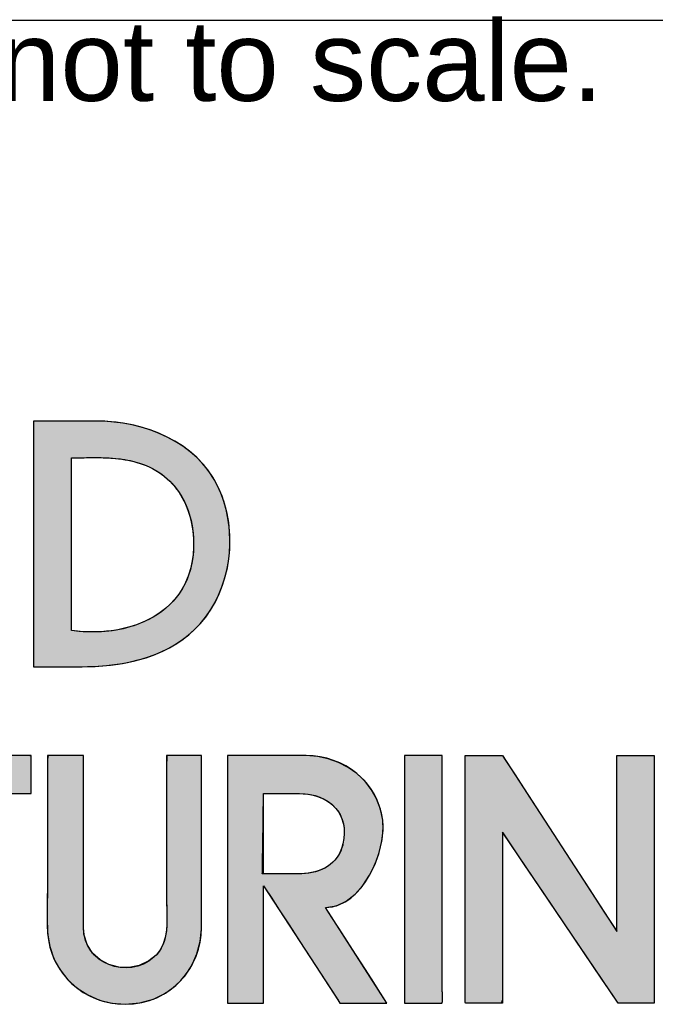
# Model space of a CAD drawing. Header units: inches. Extents: x 0 to 80, y 0 to 59.8.
# Tile 10 of 17: x 75.2 to 77.9, y 3.9 to 8. Entities that reach past the tile are written whole.
import ezdxf

# ---------------------------------------------------------------- set-up
doc = ezdxf.new("R2010")
doc.units = ezdxf.units.IN
doc.header["$MEASUREMENT"] = 0
doc.layers.add('Default', color=7, linetype='Continuous')

# ---------------------------------------------------------------- blocks, each defined once
blk = doc.blocks.new('block_2')
at = {"layer": 'Default', "linetype": 'Continuous'}
for points in [[(0.29526, 0.19042), (0.29609, 0.19042), (0.29835, 0.19042), (0.30175, 0.19042), (0.30595, 0.19042), (0.31064, 0.19042), (0.31551, 0.19042), (0.32023, 0.19042), (0.3245, 0.19042), (0.328, 0.19042), (0.33041, 0.19042), (0.33141, 0.19042), (0.33142, 0.1871), (0.33142, 0.17639), (0.33142, 0.15982), (0.33142, 0.139), (0.33142, 0.11552), (0.33142, 0.09097), (0.33142, 0.06696), (0.33142, 0.04507), (0.33142, 0.02691), (0.33142, 0.01407), (0.33142, 0.00815), (0.33188, 0.00793), (0.33369, 0.00793), (0.33659, 0.00793), (0.34029, 0.00793), (0.34451, 0.00793), (0.34895, 0.00793), (0.35332, 0.00793), (0.35735, 0.00793), (0.36073, 0.00793), (0.36317, 0.00793), (0.3644, 0.00793), (0.36449, 0.00983), (0.36449, 0.01902), (0.36449, 0.03442), (0.36449, 0.05444), (0.36449, 0.07746), (0.36449, 0.10191), (0.36449, 0.12618), (0.36449, 0.14868), (0.36449, 0.16781), (0.36449, 0.18197), (0.36449, 0.18956), (0.36476, 0.19042), (0.36647, 0.19042), (0.36949, 0.19042), (0.37349, 0.19042), (0.37813, 0.19042), (0.3831, 0.19042), (0.38808, 0.19042), (0.39272, 0.19042), (0.39672, 0.19042), (0.39973, 0.19042), (0.40145, 0.19042), (0.40172, 0.19057), (0.40172, 0.19195), (0.40172, 0.19451), (0.40172, 0.19798), (0.40172, 0.20205), (0.40172, 0.20645), (0.40172, 0.21088), (0.40172, 0.21505), (0.40172, 0.21867), (0.40172, 0.22146), (0.40172, 0.22313), (0.39941, 0.22347), (0.39247, 0.22347), (0.38554, 0.22347), (0.3786, 0.22347), (0.37167, 0.22347), (0.36474, 0.22347), (0.3578, 0.22347), (0.35087, 0.22347), (0.34394, 0.22347), (0.337, 0.22347), (0.33007, 0.22347), (0.32409, 0.22347), (0.32146, 0.22347), (0.31882, 0.22347), (0.31618, 0.22347), (0.31354, 0.22347), (0.31091, 0.22347), (0.30827, 0.22347), (0.30563, 0.22347), (0.30299, 0.22347), (0.30036, 0.22347), (0.29772, 0.22347), (0.29538, 0.22346), (0.29532, 0.22263), (0.29528, 0.22063), (0.29525, 0.21769), (0.29524, 0.21408), (0.29523, 0.21003), (0.29523, 0.20579), (0.29524, 0.20161), (0.29524, 0.19774), (0.29525, 0.19442), (0.29526, 0.19189)], [(0.48348, 0.0069), (0.49641, 0.00805), (0.50815, 0.01135), (0.51863, 0.01652), (0.52775, 0.02332), (0.53543, 0.03147), (0.54159, 0.04072), (0.54614, 0.05081), (0.549, 0.06148), (0.55008, 0.07247), (0.55009, 0.07768), (0.55009, 0.09055), (0.55009, 0.10973), (0.55009, 0.13283), (0.55009, 0.15746), (0.55009, 0.18121), (0.55009, 0.2017), (0.55009, 0.21652), (0.55009, 0.22329), (0.54939, 0.22347), (0.54693, 0.22347), (0.54313, 0.22347), (0.5385, 0.22347), (0.53351, 0.22347), (0.52866, 0.22347), (0.52442, 0.22347), (0.52129, 0.22347), (0.51975, 0.22347), (0.51967, 0.21349), (0.51967, 0.19976), (0.51967, 0.18603), (0.51967, 0.1723), (0.51967, 0.15858), (0.51967, 0.14485), (0.51967, 0.13112), (0.51967, 0.11739), (0.51967, 0.10367), (0.51971, 0.09503), (0.51986, 0.08912), (0.51998, 0.08307), (0.5199, 0.07699), (0.51944, 0.07098), (0.51845, 0.06515), (0.51676, 0.0596), (0.51419, 0.05444), (0.51059, 0.04976), (0.50432, 0.04464), (0.49589, 0.04061), (0.48697, 0.03882), (0.478, 0.03913), (0.46943, 0.04143), (0.46167, 0.04559), (0.45517, 0.05149), (0.45037, 0.059), (0.4477, 0.06799), (0.44729, 0.07457), (0.44729, 0.08377), (0.44729, 0.10038), (0.44729, 0.12199), (0.44729, 0.14623), (0.44729, 0.17067), (0.44729, 0.19294), (0.44729, 0.21064), (0.44729, 0.22137), (0.44715, 0.22347), (0.44538, 0.22347), (0.44202, 0.22347), (0.43757, 0.22347), (0.43252, 0.22347), (0.42737, 0.22347), (0.42264, 0.22347), (0.41883, 0.22347), (0.41642, 0.22347), (0.41585, 0.22011), (0.41585, 0.20779), (0.41585, 0.19546), (0.41585, 0.18314), (0.41585, 0.17082), (0.41585, 0.1585), (0.41585, 0.14618), (0.41585, 0.13386), (0.41585, 0.12154), (0.41585, 0.11062), (0.41582, 0.10604), (0.41577, 0.10144), (0.4157, 0.09683), (0.41563, 0.09222), (0.41559, 0.0876), (0.41559, 0.08299), (0.41564, 0.07838), (0.41577, 0.07379), (0.41603, 0.06855), (0.41788, 0.05716), (0.42156, 0.04656), (0.42688, 0.03691), (0.43368, 0.02834), (0.44176, 0.02101), (0.45097, 0.01505), (0.4611, 0.01062), (0.472, 0.00785)], [(0.75986, 0.22347), (0.75952, 0.22347), (0.75855, 0.22347), (0.75703, 0.22347), (0.75506, 0.22347), (0.75272, 0.22347), (0.75009, 0.22347), (0.74727, 0.22347), (0.74432, 0.22347), (0.74135, 0.22347), (0.73844, 0.22347), (0.73567, 0.22347), (0.73313, 0.22347), (0.7309, 0.22347), (0.72907, 0.22347), (0.72773, 0.22347), (0.72696, 0.22347), (0.72681, 0.22321), (0.72681, 0.21955), (0.72681, 0.21198), (0.72681, 0.20106), (0.72681, 0.18734), (0.72681, 0.17139), (0.72681, 0.15376), (0.72681, 0.13502), (0.72681, 0.11571), (0.72681, 0.09641), (0.72681, 0.07766), (0.72681, 0.06004), (0.72681, 0.04409), (0.72681, 0.03037), (0.72681, 0.01944), (0.72681, 0.01187), (0.72681, 0.00821), (0.72811, 0.00795), (0.73007, 0.00795), (0.73203, 0.00795), (0.734, 0.00795), (0.73596, 0.00795), (0.73792, 0.00795), (0.73988, 0.00795), (0.74184, 0.00795), (0.7438, 0.00795), (0.74576, 0.00795), (0.74772, 0.00795), (0.74968, 0.00795), (0.75164, 0.00795), (0.75361, 0.00795), (0.75557, 0.00795), (0.75753, 0.00795), (0.75949, 0.00795), (0.75963, 0.00806), (0.75974, 0.00834), (0.75982, 0.00879), (0.75989, 0.00937), (0.75993, 0.01007), (0.75996, 0.01085), (0.75998, 0.01171), (0.75998, 0.0126), (0.75998, 0.01352), (0.75997, 0.01443), (0.75995, 0.01531), (0.75993, 0.01614), (0.75991, 0.01689), (0.75989, 0.01755), (0.75987, 0.01808), (0.75986, 0.01846), (0.75986, 0.02007), (0.75986, 0.02442), (0.75986, 0.02876), (0.75986, 0.03311), (0.75986, 0.03745), (0.75986, 0.0418), (0.75986, 0.04614), (0.75986, 0.05049), (0.75986, 0.05483), (0.75986, 0.05918), (0.75986, 0.06352), (0.75986, 0.06787), (0.75986, 0.07222), (0.75986, 0.07656), (0.75986, 0.08091), (0.75986, 0.08525), (0.75986, 0.0896), (0.75986, 0.09634), (0.75986, 0.10429), (0.75986, 0.11223), (0.75986, 0.12018), (0.75986, 0.12812), (0.75986, 0.13607), (0.75986, 0.14401), (0.75986, 0.15196), (0.75986, 0.1599), (0.75986, 0.16785), (0.75986, 0.17579), (0.75986, 0.18374), (0.75986, 0.19168), (0.75986, 0.19963), (0.75986, 0.20758), (0.75986, 0.21552)], [(0.77977, 0.22347), (0.77977, 0.20757), (0.77977, 0.19168), (0.77977, 0.17579), (0.77977, 0.1599), (0.77977, 0.144), (0.77977, 0.12811), (0.77977, 0.11222), (0.77977, 0.09633), (0.77977, 0.08524), (0.77977, 0.07655), (0.77977, 0.06786), (0.77977, 0.05917), (0.77977, 0.05048), (0.77977, 0.04179), (0.77977, 0.03309), (0.77977, 0.0244), (0.77977, 0.01844), (0.77975, 0.01753), (0.77971, 0.01613), (0.77967, 0.01442), (0.77966, 0.01259), (0.77969, 0.01084), (0.77976, 0.00935), (0.77991, 0.00832), (0.78015, 0.00793), (0.78401, 0.00793), (0.78787, 0.00793), (0.79172, 0.00793), (0.79558, 0.00793), (0.79944, 0.00793), (0.8033, 0.00793), (0.80716, 0.00793), (0.81102, 0.00793), (0.81231, 0.01064), (0.81231, 0.02342), (0.81231, 0.04392), (0.81231, 0.06906), (0.81231, 0.09574), (0.81231, 0.12087), (0.81231, 0.14137), (0.81231, 0.15415), (0.81278, 0.15616), (0.81922, 0.14664), (0.83157, 0.12837), (0.84775, 0.10444), (0.86566, 0.07793), (0.88323, 0.05194), (0.89837, 0.02955), (0.90898, 0.01385), (0.91298, 0.00793), (0.91423, 0.00793), (0.91755, 0.00793), (0.92228, 0.00793), (0.92777, 0.00793), (0.93338, 0.00793), (0.93844, 0.00793), (0.9423, 0.00793), (0.94431, 0.00793), (0.94446, 0.01185), (0.94446, 0.03035), (0.94446, 0.06002), (0.94446, 0.0964), (0.94446, 0.13501), (0.94446, 0.17138), (0.94446, 0.20105), (0.94446, 0.21955), (0.94431, 0.22347), (0.94222, 0.22347), (0.93823, 0.22347), (0.933, 0.22347), (0.92721, 0.22347), (0.92152, 0.22347), (0.91663, 0.22347), (0.9132, 0.22347), (0.91191, 0.22347), (0.91191, 0.21738), (0.91191, 0.20124), (0.91191, 0.17823), (0.91191, 0.1515), (0.91191, 0.12425), (0.91191, 0.09964), (0.91191, 0.08086), (0.91191, 0.07107), (0.9101, 0.07314), (0.90155, 0.08628), (0.88784, 0.10736), (0.87103, 0.1332), (0.85319, 0.16063), (0.83638, 0.18647), (0.82267, 0.20755), (0.81412, 0.22069), (0.81216, 0.22347), (0.81008, 0.22347), (0.80609, 0.22347), (0.80086, 0.22347), (0.79507, 0.22347), (0.78939, 0.22347), (0.78449, 0.22347), (0.78106, 0.22347)]]:
    blk.add_hatch(color=7, dxfattribs=at).paths.add_polyline_path(points)
h = blk.add_hatch(color=7, dxfattribs=at)
edge = h.paths.add_edge_path()
edge.add_spline(control_points=[(0.65814, 0.09132), (0.69081, 0.09132), (0.7112, 0.14076), (0.70795, 0.16715), (0.70388, 0.20069), (0.67434, 0.22347), (0.64133, 0.22347)], knot_values=[0, 0, 0, 0, 0.5, 0.5, 0.5, 1, 1, 1, 1], degree=3, periodic=0)
edge.add_spline(control_points=[(0.64133, 0.22347), (0.64133, 0.22347), (0.57265, 0.22347), (0.57265, 0.22347)], knot_values=[0, 0, 0, 0, 1, 1, 1, 1], degree=3, periodic=0)
edge.add_spline(control_points=[(0.57265, 0.22347), (0.57265, 0.22347), (0.57265, 0.00793), (0.57265, 0.00793)], knot_values=[0, 0, 0, 0, 1, 1, 1, 1], degree=3, periodic=0)
edge.add_spline(control_points=[(0.57265, 0.00793), (0.57265, 0.00793), (0.60413, 0.00793), (0.60413, 0.00793)], knot_values=[0, 0, 0, 0, 1, 1, 1, 1], degree=3, periodic=0)
edge.add_spline(control_points=[(0.60413, 0.00793), (0.60413, 0.00793), (0.60413, 0.11018), (0.60413, 0.11018)], knot_values=[0, 0, 0, 0, 1, 1, 1, 1], degree=3, periodic=0)
edge.add_spline(control_points=[(0.60413, 0.11018), (0.60413, 0.11018), (0.66732, 0.01311), (0.66732, 0.01311)], knot_values=[0, 0, 0, 0, 1, 1, 1, 1], degree=3, periodic=0)
edge.add_spline(control_points=[(0.66732, 0.01311), (0.66732, 0.01311), (0.67068, 0.00793), (0.67068, 0.00793)], knot_values=[0, 0, 0, 0, 1, 1, 1, 1], degree=3, periodic=0)
edge.add_spline(control_points=[(0.67068, 0.00793), (0.67068, 0.00793), (0.71164, 0.00793), (0.71164, 0.00793)], knot_values=[0, 0, 0, 0, 1, 1, 1, 1], degree=3, periodic=0)
edge.add_spline(control_points=[(0.71164, 0.00793), (0.71164, 0.00793), (0.65814, 0.09132), (0.65814, 0.09132)], knot_values=[0, 0, 0, 0, 1, 1, 1, 1], degree=3, periodic=0)
edge = h.paths.add_edge_path()
edge.add_spline(control_points=[(0.63555, 0.19042), (0.63555, 0.19042), (0.60413, 0.19042), (0.60413, 0.19042)], knot_values=[0, 0, 0, 0, 1, 1, 1, 1], degree=3, periodic=0)
edge.add_spline(control_points=[(0.60413, 0.19042), (0.60413, 0.19042), (0.60414, 0.1437), (0.60415, 0.12067)], knot_values=[0, 0, 0, 0, 1, 1, 1, 1], degree=3, periodic=0)
edge.add_spline(control_points=[(0.60415, 0.12067), (0.60992, 0.12067), (0.63661, 0.12067), (0.63661, 0.12067)], knot_values=[0, 0, 0, 0, 1, 1, 1, 1], degree=3, periodic=0)
edge.add_spline(control_points=[(0.63661, 0.12067), (0.65344, 0.12067), (0.66945, 0.12906), (0.67333, 0.14655), (0.67333, 0.14656), (0.67334, 0.14656), (0.67334, 0.14657), (0.67919, 0.17309), (0.66128, 0.19042), (0.63555, 0.19042)], knot_values=[0, 0, 0, 0, 0.333333, 0.333333, 0.333333, 0.666667, 0.666667, 0.666667, 1, 1, 1, 1], degree=3, periodic=0)
at = {"layer": 'Default', "color": 7, "linetype": 'Continuous'}
blk.add_lwpolyline([(0.38808, 0.19042), (0.39272, 0.19042), (0.39672, 0.19042), (0.39973, 0.19042), (0.40145, 0.19042), (0.40172, 0.19057), (0.40172, 0.19195), (0.40172, 0.19451), (0.40172, 0.19798), (0.40172, 0.20205), (0.40172, 0.20645), (0.40172, 0.21088), (0.40172, 0.21505), (0.40172, 0.21867), (0.40172, 0.22146), (0.40172, 0.22313), (0.39941, 0.22347), (0.39247, 0.22347), (0.38554, 0.22347)], dxfattribs=at)
for points in [[(0.48348, 0.0069), (0.49641, 0.00805), (0.50815, 0.01135), (0.51863, 0.01652), (0.52775, 0.02332), (0.53543, 0.03147), (0.54159, 0.04072), (0.54614, 0.05081), (0.549, 0.06148), (0.55008, 0.07247), (0.55009, 0.07768), (0.55009, 0.09055), (0.55009, 0.10973), (0.55009, 0.13283), (0.55009, 0.15746), (0.55009, 0.18121), (0.55009, 0.2017), (0.55009, 0.21652), (0.55009, 0.22329), (0.54939, 0.22347), (0.54693, 0.22347), (0.54313, 0.22347), (0.5385, 0.22347), (0.53351, 0.22347), (0.52866, 0.22347), (0.52442, 0.22347), (0.52129, 0.22347), (0.51975, 0.22347), (0.51967, 0.21349), (0.51967, 0.19976), (0.51967, 0.18603), (0.51967, 0.1723), (0.51967, 0.15858), (0.51967, 0.14485), (0.51967, 0.13112), (0.51967, 0.11739), (0.51967, 0.10367), (0.51971, 0.09503), (0.51986, 0.08912), (0.51998, 0.08307), (0.5199, 0.07699), (0.51944, 0.07098), (0.51845, 0.06515), (0.51676, 0.0596), (0.51419, 0.05444), (0.51059, 0.04976), (0.50432, 0.04464), (0.49589, 0.04061), (0.48697, 0.03882), (0.478, 0.03913), (0.46943, 0.04143), (0.46167, 0.04559), (0.45517, 0.05149), (0.45037, 0.059), (0.4477, 0.06799), (0.44729, 0.07457), (0.44729, 0.08377), (0.44729, 0.10038), (0.44729, 0.12199), (0.44729, 0.14623), (0.44729, 0.17067), (0.44729, 0.19294), (0.44729, 0.21064), (0.44729, 0.22137), (0.44715, 0.22347), (0.44538, 0.22347), (0.44202, 0.22347), (0.43757, 0.22347), (0.43252, 0.22347), (0.42737, 0.22347), (0.42264, 0.22347), (0.41883, 0.22347), (0.41642, 0.22347), (0.41585, 0.22011), (0.41585, 0.20779), (0.41585, 0.19546), (0.41585, 0.18314), (0.41585, 0.17082), (0.41585, 0.1585), (0.41585, 0.14618), (0.41585, 0.13386), (0.41585, 0.12154), (0.41585, 0.11062), (0.41582, 0.10604), (0.41577, 0.10144), (0.4157, 0.09683), (0.41563, 0.09222), (0.41559, 0.0876), (0.41559, 0.08299), (0.41564, 0.07838), (0.41577, 0.07379), (0.41603, 0.06855), (0.41788, 0.05716), (0.42156, 0.04656), (0.42688, 0.03691), (0.43368, 0.02834), (0.44176, 0.02101), (0.45097, 0.01505), (0.4611, 0.01062), (0.472, 0.00785), (0.48348, 0.0069)], [(0.65814, 0.09132), (0.66756, 0.09273), (0.67617, 0.09667), (0.68392, 0.10271), (0.69072, 0.11041), (0.69651, 0.11934), (0.70123, 0.12906), (0.7048, 0.13913), (0.70715, 0.14913), (0.70823, 0.15861), (0.70795, 0.16715), (0.70599, 0.17688), (0.70263, 0.18589), (0.69801, 0.19411), (0.69225, 0.20146), (0.6855, 0.20789), (0.67787, 0.2133), (0.66951, 0.21764), (0.66055, 0.22083), (0.65111, 0.2228), (0.64133, 0.22347), (0.63941, 0.22347), (0.63419, 0.22347), (0.62649, 0.22347), (0.61715, 0.22347), (0.60699, 0.22347), (0.59682, 0.22347), (0.58748, 0.22347), (0.57979, 0.22347), (0.57457, 0.22347), (0.57265, 0.22347), (0.57265, 0.21744), (0.57265, 0.20105), (0.57265, 0.17691), (0.57265, 0.1476), (0.57265, 0.1157), (0.57265, 0.0838), (0.57265, 0.05449), (0.57265, 0.03035), (0.57265, 0.01397), (0.57265, 0.00793), (0.57353, 0.00793), (0.57592, 0.00793), (0.57945, 0.00793), (0.58373, 0.00793), (0.58839, 0.00793), (0.59304, 0.00793), (0.59733, 0.00793), (0.60085, 0.00793), (0.60324, 0.00793), (0.60413, 0.00793), (0.60413, 0.0108), (0.60413, 0.01857), (0.60413, 0.03002), (0.60413, 0.04392), (0.60413, 0.05905), (0.60413, 0.07419), (0.60413, 0.08809), (0.60413, 0.09954), (0.60413, 0.10731), (0.60413, 0.11018), (0.6059, 0.10746), (0.6107, 0.10008), (0.61778, 0.08921), (0.62637, 0.07601), (0.63572, 0.06164), (0.64507, 0.04728), (0.65367, 0.03408), (0.66075, 0.0232), (0.66555, 0.01583), (0.66732, 0.01311), (0.66741, 0.01296), (0.66767, 0.01257), (0.66804, 0.01199), (0.6685, 0.01129), (0.669, 0.01052), (0.6695, 0.00976), (0.66995, 0.00905), (0.67033, 0.00847), (0.67059, 0.00808), (0.67068, 0.00793), (0.67183, 0.00793), (0.67494, 0.00793), (0.67953, 0.00793), (0.6851, 0.00793), (0.69116, 0.00793), (0.69722, 0.00793), (0.7028, 0.00793), (0.70738, 0.00793), (0.7105, 0.00793), (0.71164, 0.00793), (0.71014, 0.01027), (0.70608, 0.01661), (0.70009, 0.02594), (0.69281, 0.03728), (0.68489, 0.04962), (0.67697, 0.06197), (0.66969, 0.07331), (0.6637, 0.08264), (0.65963, 0.08898), (0.65814, 0.09132)], [(0.75986, 0.22347), (0.75952, 0.22347), (0.75855, 0.22347), (0.75703, 0.22347), (0.75506, 0.22347), (0.75272, 0.22347), (0.75009, 0.22347), (0.74727, 0.22347), (0.74432, 0.22347), (0.74135, 0.22347), (0.73844, 0.22347), (0.73567, 0.22347), (0.73313, 0.22347), (0.7309, 0.22347), (0.72907, 0.22347), (0.72773, 0.22347), (0.72696, 0.22347), (0.72681, 0.22321), (0.72681, 0.21955), (0.72681, 0.21198), (0.72681, 0.20106), (0.72681, 0.18734), (0.72681, 0.17139), (0.72681, 0.15376), (0.72681, 0.13502), (0.72681, 0.11571), (0.72681, 0.09641), (0.72681, 0.07766), (0.72681, 0.06004), (0.72681, 0.04409), (0.72681, 0.03037), (0.72681, 0.01944), (0.72681, 0.01187), (0.72681, 0.00821), (0.72811, 0.00795), (0.73007, 0.00795), (0.73203, 0.00795), (0.734, 0.00795), (0.73596, 0.00795), (0.73792, 0.00795), (0.73988, 0.00795), (0.74184, 0.00795), (0.7438, 0.00795), (0.74576, 0.00795), (0.74772, 0.00795), (0.74968, 0.00795), (0.75164, 0.00795), (0.75361, 0.00795), (0.75557, 0.00795), (0.75753, 0.00795), (0.75949, 0.00795), (0.75963, 0.00806), (0.75974, 0.00834), (0.75982, 0.00879), (0.75989, 0.00937), (0.75993, 0.01007), (0.75996, 0.01085), (0.75998, 0.01171), (0.75998, 0.0126), (0.75998, 0.01352), (0.75997, 0.01443), (0.75995, 0.01531), (0.75993, 0.01614), (0.75991, 0.01689), (0.75989, 0.01755), (0.75987, 0.01808), (0.75986, 0.01846), (0.75986, 0.02007), (0.75986, 0.02442), (0.75986, 0.02876), (0.75986, 0.03311), (0.75986, 0.03745), (0.75986, 0.0418), (0.75986, 0.04614), (0.75986, 0.05049), (0.75986, 0.05483), (0.75986, 0.05918), (0.75986, 0.06352), (0.75986, 0.06787), (0.75986, 0.07222), (0.75986, 0.07656), (0.75986, 0.08091), (0.75986, 0.08525), (0.75986, 0.0896), (0.75986, 0.09634), (0.75986, 0.10429), (0.75986, 0.11223), (0.75986, 0.12018), (0.75986, 0.12812), (0.75986, 0.13607), (0.75986, 0.14401), (0.75986, 0.15196), (0.75986, 0.1599), (0.75986, 0.16785), (0.75986, 0.17579), (0.75986, 0.18374), (0.75986, 0.19168), (0.75986, 0.19963), (0.75986, 0.20758), (0.75986, 0.21552), (0.75986, 0.22347)], [(0.77977, 0.22347), (0.78106, 0.22347), (0.78449, 0.22347), (0.78939, 0.22347), (0.79507, 0.22347), (0.80086, 0.22347), (0.80609, 0.22347), (0.81008, 0.22347), (0.81216, 0.22347), (0.81412, 0.22069), (0.82267, 0.20755), (0.83638, 0.18647), (0.85319, 0.16063), (0.87103, 0.1332), (0.88784, 0.10736), (0.90155, 0.08628), (0.9101, 0.07314), (0.91191, 0.07107), (0.91191, 0.08086), (0.91191, 0.09964), (0.91191, 0.12425), (0.91191, 0.1515), (0.91191, 0.17823), (0.91191, 0.20124), (0.91191, 0.21738), (0.91191, 0.22347), (0.9132, 0.22347), (0.91663, 0.22347), (0.92152, 0.22347), (0.92721, 0.22347), (0.933, 0.22347), (0.93823, 0.22347), (0.94222, 0.22347), (0.94431, 0.22347), (0.94446, 0.21955), (0.94446, 0.20105), (0.94446, 0.17138), (0.94446, 0.13501), (0.94446, 0.0964), (0.94446, 0.06002), (0.94446, 0.03035), (0.94446, 0.01185), (0.94431, 0.00793), (0.9423, 0.00793), (0.93844, 0.00793), (0.93338, 0.00793), (0.92777, 0.00793), (0.92228, 0.00793), (0.91755, 0.00793), (0.91423, 0.00793), (0.91298, 0.00793), (0.90898, 0.01385), (0.89837, 0.02955), (0.88323, 0.05194), (0.86566, 0.07793), (0.84775, 0.10444), (0.83157, 0.12837), (0.81922, 0.14664), (0.81278, 0.15616), (0.81231, 0.15415), (0.81231, 0.14137), (0.81231, 0.12087), (0.81231, 0.09574), (0.81231, 0.06906), (0.81231, 0.04392), (0.81231, 0.02342), (0.81231, 0.01064), (0.81102, 0.00793), (0.80716, 0.00793), (0.8033, 0.00793), (0.79944, 0.00793), (0.79558, 0.00793), (0.79172, 0.00793), (0.78787, 0.00793), (0.78401, 0.00793), (0.78015, 0.00793), (0.77991, 0.00832), (0.77976, 0.00935), (0.77969, 0.01084), (0.77966, 0.01259), (0.77967, 0.01442), (0.77971, 0.01613), (0.77975, 0.01753), (0.77977, 0.01844), (0.77977, 0.0244), (0.77977, 0.03309), (0.77977, 0.04179), (0.77977, 0.05048), (0.77977, 0.05917), (0.77977, 0.06786), (0.77977, 0.07655), (0.77977, 0.08524), (0.77977, 0.09633), (0.77977, 0.11222), (0.77977, 0.12811), (0.77977, 0.144), (0.77977, 0.1599), (0.77977, 0.17579), (0.77977, 0.19168), (0.77977, 0.20757), (0.77977, 0.22347)], [(0.60305, 0.12067), (0.60307, 0.1214), (0.6031, 0.12345), (0.60315, 0.12664), (0.60321, 0.1308), (0.60329, 0.13574), (0.60337, 0.14128), (0.60346, 0.14725), (0.60356, 0.15345), (0.60365, 0.15972), (0.60375, 0.16587), (0.60384, 0.17171), (0.60392, 0.17707), (0.60399, 0.18177), (0.60405, 0.18563), (0.6041, 0.18846), (0.60412, 0.19009), (0.60416, 0.19042), (0.6047, 0.19042), (0.6058, 0.19042), (0.60739, 0.19042), (0.60939, 0.19042), (0.61172, 0.19042), (0.61429, 0.19042), (0.61702, 0.19042), (0.61984, 0.19042), (0.62265, 0.19042), (0.62539, 0.19042), (0.62796, 0.19042), (0.63028, 0.19042), (0.63228, 0.19042), (0.63388, 0.19042), (0.63498, 0.19042), (0.63552, 0.19042), (0.6386, 0.19033), (0.64302, 0.1899), (0.64724, 0.18912), (0.65123, 0.18799), (0.65498, 0.18652), (0.65846, 0.18473), (0.66165, 0.18262), (0.66454, 0.18021), (0.6671, 0.1775), (0.66932, 0.17452), (0.67116, 0.17126), (0.67262, 0.16774), (0.67367, 0.16396), (0.67428, 0.15995), (0.67445, 0.15571), (0.67414, 0.15124), (0.67334, 0.14657), (0.67334, 0.14657), (0.67334, 0.14657), (0.67334, 0.14657), (0.67334, 0.14656), (0.67334, 0.14656), (0.67334, 0.14656), (0.67333, 0.14656), (0.67333, 0.14656), (0.67333, 0.14656), (0.67333, 0.14656), (0.67333, 0.14656), (0.67333, 0.14655), (0.67333, 0.14655), (0.67333, 0.14655), (0.67333, 0.14655), (0.67333, 0.14655), (0.67308, 0.14551), (0.67217, 0.14252), (0.67102, 0.13974), (0.66963, 0.13714), (0.66804, 0.13474), (0.66625, 0.13253), (0.66427, 0.13052), (0.66213, 0.12869), (0.65983, 0.12705), (0.65739, 0.12561), (0.65482, 0.12435), (0.65214, 0.12327), (0.64937, 0.12239), (0.64652, 0.12169), (0.6436, 0.12117), (0.64063, 0.12083), (0.63762, 0.12068), (0.63645, 0.12067), (0.63567, 0.12067), (0.63431, 0.12067), (0.63245, 0.12067), (0.63019, 0.12067), (0.62761, 0.12067), (0.6248, 0.12067), (0.62184, 0.12067), (0.61883, 0.12067), (0.61584, 0.12067), (0.61297, 0.12067), (0.6103, 0.12067), (0.60793, 0.12067), (0.60592, 0.12067), (0.60439, 0.12067), (0.6034, 0.12067), (0.60305, 0.12067)]]:
    blk.add_lwpolyline(points, close=True, dxfattribs=at)
for points, knots in [([(0.40172, 0.22347), (0.37603, 0.22347), (0.35036, 0.22347), (0.32468, 0.22347), (0.31491, 0.22347), (0.30514, 0.22347), (0.29538, 0.22347), (0.29514, 0.22347), (0.29526, 0.19364), (0.29526, 0.19042)], [0, 0, 0, 0, 0.333333, 0.333333, 0.333333, 0.666667, 0.666667, 0.666667, 1, 1, 1, 1]), ([(0.41585, 0.22347), (0.41585, 0.18612), (0.41585, 0.14879), (0.41585, 0.11146), (0.41585, 0.09759), (0.41517, 0.08349), (0.41596, 0.06962), (0.41806, 0.03386), (0.448, 0.0069), (0.48348, 0.0069)], [0, 0, 0, 0, 0.333333, 0.333333, 0.333333, 0.666667, 0.666667, 0.666667, 1, 1, 1, 1]), ([(0.51967, 0.22347), (0.51967, 0.18187), (0.51967, 0.14027), (0.51967, 0.09867), (0.51967, 0.08159), (0.52294, 0.0603), (0.50856, 0.04782), (0.48589, 0.02815), (0.44729, 0.0419), (0.44729, 0.07348)], [0, 0, 0, 0, 0.333333, 0.333333, 0.333333, 0.666667, 0.666667, 0.666667, 1, 1, 1, 1]), ([(0.65814, 0.09132), (0.69081, 0.09132), (0.7112, 0.14076), (0.70795, 0.16715), (0.70388, 0.20069), (0.67434, 0.22347), (0.64133, 0.22347)], [0, 0, 0, 0, 0.5, 0.5, 0.5, 1, 1, 1, 1]), ([(0.72681, 0.00795), (0.7377, 0.00795), (0.74859, 0.00795), (0.75949, 0.00795), (0.76031, 0.00795), (0.75986, 0.01761), (0.75986, 0.01862), (0.75986, 0.04276), (0.75986, 0.06691), (0.75986, 0.09104), (0.75986, 0.13519), (0.75986, 0.17931), (0.75986, 0.22347)], [0, 0, 0, 0, 0.25, 0.25, 0.25, 0.5, 0.5, 0.5, 0.75, 0.75, 0.75, 1, 1, 1, 1]), ([(0.81231, 0.00793), (0.80158, 0.00793), (0.79087, 0.00793), (0.78015, 0.00793), (0.77935, 0.00793), (0.77977, 0.01761), (0.77977, 0.0186), (0.77977, 0.04275), (0.77977, 0.0669), (0.77977, 0.09103), (0.77977, 0.13518), (0.77977, 0.17931), (0.77977, 0.22347)], [0, 0, 0, 0, 0.25, 0.25, 0.25, 0.5, 0.5, 0.5, 0.75, 0.75, 0.75, 1, 1, 1, 1]), ([(0.63555, 0.19042), (0.66128, 0.19042), (0.67919, 0.17309), (0.67334, 0.14657), (0.67334, 0.14656), (0.67333, 0.14656), (0.67333, 0.14655), (0.66945, 0.12906), (0.65344, 0.12067), (0.63661, 0.12067)], [0, 0, 0, 0, 0.333333, 0.333333, 0.333333, 0.666667, 0.666667, 0.666667, 1, 1, 1, 1])]:
    blk.add_open_spline(points, degree=3, knots=knots, dxfattribs=at)
for points in [[(0.40172, 0.19042), (0.40172, 0.19042), (0.40172, 0.22347), (0.40172, 0.22347)], [(0.44729, 0.22347), (0.44729, 0.22347), (0.41585, 0.22347), (0.41585, 0.22347)], [(0.44729, 0.07348), (0.44729, 0.07348), (0.44729, 0.22347), (0.44729, 0.22347)], [(0.55009, 0.22347), (0.55009, 0.22347), (0.51967, 0.22347), (0.51967, 0.22347)], [(0.55009, 0.07348), (0.55009, 0.07348), (0.55009, 0.22347), (0.55009, 0.22347)], [(0.64133, 0.22347), (0.64133, 0.22347), (0.57265, 0.22347), (0.57265, 0.22347)], [(0.57265, 0.22347), (0.57265, 0.22347), (0.57265, 0.00793), (0.57265, 0.00793)], [(0.75986, 0.22347), (0.75986, 0.22347), (0.72681, 0.22347), (0.72681, 0.22347)], [(0.72681, 0.22347), (0.72681, 0.22347), (0.72681, 0.00795), (0.72681, 0.00795)], [(0.77977, 0.22347), (0.77977, 0.22347), (0.81231, 0.22347), (0.81231, 0.22347)], [(0.81231, 0.22347), (0.81231, 0.22347), (0.91191, 0.07035), (0.91191, 0.07035)], [(0.91191, 0.07035), (0.91191, 0.07035), (0.91191, 0.22347), (0.91191, 0.22347)], [(0.91191, 0.22347), (0.91191, 0.22347), (0.94446, 0.22347), (0.94446, 0.22347)], [(0.94446, 0.22347), (0.94446, 0.22347), (0.94446, 0.00793), (0.94446, 0.00793)], [(0.36449, 0.19042), (0.36449, 0.19042), (0.40172, 0.19042), (0.40172, 0.19042)], [(0.60415, 0.12067), (0.60414, 0.1437), (0.60413, 0.19042), (0.60413, 0.19042)], [(0.60413, 0.19042), (0.60413, 0.19042), (0.63555, 0.19042), (0.63555, 0.19042)], [(0.91298, 0.00793), (0.91298, 0.00793), (0.81231, 0.15686), (0.81231, 0.15686)], [(0.81231, 0.15686), (0.81231, 0.15686), (0.81231, 0.00793), (0.81231, 0.00793)], [(0.63661, 0.12067), (0.63661, 0.12067), (0.60992, 0.12067), (0.60415, 0.12067)], [(0.60413, 0.00793), (0.60413, 0.00793), (0.60413, 0.11018), (0.60413, 0.11018)], [(0.60413, 0.11018), (0.60413, 0.11018), (0.66732, 0.01311), (0.66732, 0.01311)], [(0.71164, 0.00793), (0.71164, 0.00793), (0.65814, 0.09132), (0.65814, 0.09132)], [(0.48348, 0.0069), (0.52437, 0.0069), (0.55009, 0.03994), (0.55009, 0.07348)], [(0.66732, 0.01311), (0.66732, 0.01311), (0.67068, 0.00793), (0.67068, 0.00793)], [(0.57265, 0.00793), (0.57265, 0.00793), (0.60413, 0.00793), (0.60413, 0.00793)], [(0.67068, 0.00793), (0.67068, 0.00793), (0.71164, 0.00793), (0.71164, 0.00793)], [(0.94446, 0.00793), (0.94446, 0.00793), (0.91298, 0.00793), (0.91298, 0.00793)]]:
    blk.add_open_spline(points, degree=3, dxfattribs=at)
blk = doc.blocks.new('Block1')
at = {"layer": 'Default', "linetype": 'Continuous'}
h = blk.add_hatch(color=7, dxfattribs=at)
h.paths.add_polyline_path([(2.6417, 1.03775), (2.64647, 1.04355), (2.65077, 1.04971), (2.65458, 1.05619), (2.65792, 1.06295), (2.66077, 1.06996), (2.66314, 1.07717), (2.66503, 1.08454), (2.66642, 1.09204), (2.66733, 1.09962), (2.66775, 1.10725), (2.66768, 1.11488), (2.66711, 1.12247), (2.66604, 1.12999), (2.66448, 1.13739), (2.66242, 1.14464), (2.65986, 1.15169), (2.65671, 1.15867), (2.65285, 1.16555), (2.64845, 1.17195), (2.64356, 1.17788), (2.63821, 1.18333), (2.63245, 1.18832), (2.62632, 1.19285), (2.61985, 1.19693), (2.61308, 1.20057), (2.60606, 1.20377), (2.59883, 1.20653), (2.59143, 1.20888), (2.58388, 1.2108), (2.57625, 1.21232), (2.56856, 1.21343), (2.56085, 1.21414), (2.55317, 1.21446), (2.55037, 1.21448), (2.54911, 1.21448), (2.54692, 1.21448), (2.54393, 1.21448), (2.54029, 1.21448), (2.53613, 1.21448), (2.5316, 1.21448), (2.52684, 1.21448), (2.52199, 1.21448), (2.51718, 1.21448), (2.51256, 1.21448), (2.50826, 1.21448), (2.50443, 1.21448), (2.50121, 1.21448), (2.49874, 1.21448), (2.49715, 1.21448), (2.49659, 1.21448), (2.49659, 1.21227), (2.49659, 1.20598), (2.49659, 1.19618), (2.49659, 1.18343), (2.49659, 1.16827), (2.49659, 1.15127), (2.49659, 1.13296), (2.49659, 1.11393), (2.49659, 1.0947), (2.49659, 1.07585), (2.49659, 1.05792), (2.49659, 1.04146), (2.49659, 1.02704), (2.49659, 1.01521), (2.49659, 1.00653), (2.49659, 1.00154), (2.49664, 1.00054), (2.49736, 1.00054), (2.49885, 1.00054), (2.50101, 1.00054), (2.50371, 1.00054), (2.50685, 1.00054), (2.51033, 1.00054), (2.51402, 1.00054), (2.51783, 1.00054), (2.52163, 1.00054), (2.52533, 1.00054), (2.5288, 1.00054), (2.53195, 1.00054), (2.53465, 1.00054), (2.5368, 1.00054), (2.5383, 1.00054), (2.53902, 1.00054), (2.54352, 1.00058), (2.55024, 1.0008), (2.55698, 1.00124), (2.56373, 1.0019), (2.57046, 1.0028), (2.57715, 1.00395), (2.58378, 1.00538), (2.59032, 1.00709), (2.59676, 1.00909), (2.60306, 1.01142), (2.60922, 1.01407), (2.6152, 1.01707), (2.62098, 1.02042), (2.62654, 1.02416), (2.63187, 1.02828), (2.63693, 1.03281)])
h.paths.add_polyline_path([(2.52963, 1.1825), (2.52963, 1.18179), (2.52963, 1.17976), (2.52963, 1.17651), (2.52963, 1.17217), (2.52963, 1.16685), (2.52963, 1.16065), (2.52963, 1.15371), (2.52963, 1.14613), (2.52963, 1.13803), (2.52963, 1.12953), (2.52963, 1.12073), (2.52963, 1.11177), (2.52963, 1.10274), (2.52963, 1.09378), (2.52963, 1.08498), (2.52963, 1.07648), (2.52963, 1.06838), (2.52963, 1.0608), (2.52963, 1.05386), (2.52963, 1.04767), (2.52963, 1.04234), (2.52963, 1.038), (2.52963, 1.03475), (2.52963, 1.03272), (2.52963, 1.03202), (2.53628, 1.03128), (2.54289, 1.03086), (2.54944, 1.03077), (2.55591, 1.03099), (2.56228, 1.03154), (2.56854, 1.03242), (2.57464, 1.03361), (2.58059, 1.03514), (2.58635, 1.03699), (2.5919, 1.03918), (2.59722, 1.04169), (2.6023, 1.04453), (2.6071, 1.04771), (2.61161, 1.05122), (2.61581, 1.05506), (2.61968, 1.05924), (2.62319, 1.06376), (2.62633, 1.06861), (2.62906, 1.0738), (2.63138, 1.07934), (2.63326, 1.08521), (2.63468, 1.09143), (2.63561, 1.09799), (2.63605, 1.1049), (2.63595, 1.11216), (2.63574, 1.11534), (2.63543, 1.11849), (2.635, 1.12162), (2.63447, 1.12471), (2.63383, 1.12776), (2.63308, 1.13077), (2.63222, 1.13374), (2.63125, 1.13666), (2.63017, 1.13952), (2.62898, 1.14232), (2.62767, 1.14506), (2.62625, 1.14773), (2.62472, 1.15033), (2.62308, 1.15286), (2.62132, 1.15531), (2.61945, 1.15767), (2.61746, 1.15995), (2.61535, 1.16213), (2.61313, 1.16422), (2.61079, 1.16621), (2.60834, 1.16809), (2.60576, 1.16987), (2.60307, 1.17153), (2.60026, 1.17308), (2.59732, 1.17451), (2.59469, 1.17566), (2.59205, 1.1767), (2.5894, 1.17764), (2.58675, 1.17847), (2.58409, 1.17921), (2.58143, 1.17987), (2.57876, 1.18043), (2.57609, 1.18092), (2.57342, 1.18133), (2.57073, 1.18168), (2.56804, 1.18197), (2.56535, 1.18219), (2.56264, 1.18237), (2.55993, 1.1825), (2.55722, 1.18259), (2.55449, 1.18265), (2.55176, 1.18267), (2.54902, 1.18268), (2.54628, 1.18266), (2.54352, 1.18263), (2.54076, 1.1826), (2.53799, 1.18256), (2.53521, 1.18253), (2.53243, 1.1825)])
at = {"layer": 'Default', "color": 7, "linetype": 'Continuous'}
for points in [[(2.6417, 1.03775), (2.64647, 1.04355), (2.65077, 1.04971), (2.65458, 1.05619), (2.65792, 1.06295), (2.66077, 1.06996), (2.66314, 1.07717), (2.66503, 1.08454), (2.66642, 1.09204), (2.66733, 1.09962), (2.66775, 1.10725), (2.66768, 1.11488), (2.66711, 1.12247), (2.66604, 1.12999), (2.66448, 1.13739), (2.66242, 1.14464), (2.65986, 1.15169), (2.65671, 1.15867), (2.65285, 1.16555), (2.64845, 1.17195), (2.64356, 1.17788), (2.63821, 1.18333), (2.63245, 1.18832), (2.62632, 1.19285), (2.61985, 1.19693), (2.61308, 1.20057), (2.60606, 1.20377), (2.59883, 1.20653), (2.59143, 1.20888), (2.58388, 1.2108), (2.57625, 1.21232), (2.56856, 1.21343), (2.56085, 1.21414), (2.55317, 1.21446), (2.55037, 1.21448), (2.54911, 1.21448), (2.54692, 1.21448), (2.54393, 1.21448), (2.54029, 1.21448), (2.53613, 1.21448), (2.5316, 1.21448), (2.52684, 1.21448), (2.52199, 1.21448), (2.51718, 1.21448), (2.51256, 1.21448), (2.50826, 1.21448), (2.50443, 1.21448), (2.50121, 1.21448), (2.49874, 1.21448), (2.49715, 1.21448), (2.49659, 1.21448), (2.49659, 1.21227), (2.49659, 1.20598), (2.49659, 1.19618), (2.49659, 1.18343), (2.49659, 1.16827), (2.49659, 1.15127), (2.49659, 1.13296), (2.49659, 1.11393), (2.49659, 1.0947), (2.49659, 1.07585), (2.49659, 1.05792), (2.49659, 1.04146), (2.49659, 1.02704), (2.49659, 1.01521), (2.49659, 1.00653), (2.49659, 1.00154), (2.49664, 1.00054), (2.49736, 1.00054), (2.49885, 1.00054), (2.50101, 1.00054), (2.50371, 1.00054), (2.50685, 1.00054), (2.51033, 1.00054), (2.51402, 1.00054), (2.51783, 1.00054), (2.52163, 1.00054), (2.52533, 1.00054), (2.5288, 1.00054), (2.53195, 1.00054), (2.53465, 1.00054), (2.5368, 1.00054), (2.5383, 1.00054), (2.53902, 1.00054), (2.54352, 1.00058), (2.55024, 1.0008), (2.55698, 1.00124), (2.56373, 1.0019), (2.57046, 1.0028), (2.57715, 1.00395), (2.58378, 1.00538), (2.59032, 1.00709), (2.59676, 1.00909), (2.60306, 1.01142), (2.60922, 1.01407), (2.6152, 1.01707), (2.62098, 1.02042), (2.62654, 1.02416), (2.63187, 1.02828), (2.63693, 1.03281), (2.6417, 1.03775)], [(2.52963, 1.1825), (2.53243, 1.1825), (2.53521, 1.18253), (2.53799, 1.18256), (2.54076, 1.1826), (2.54352, 1.18263), (2.54628, 1.18266), (2.54902, 1.18268), (2.55176, 1.18267), (2.55449, 1.18265), (2.55722, 1.18259), (2.55993, 1.1825), (2.56264, 1.18237), (2.56535, 1.18219), (2.56804, 1.18197), (2.57073, 1.18168), (2.57342, 1.18133), (2.57609, 1.18092), (2.57876, 1.18043), (2.58143, 1.17987), (2.58409, 1.17921), (2.58675, 1.17847), (2.5894, 1.17764), (2.59205, 1.1767), (2.59469, 1.17566), (2.59732, 1.17451), (2.60026, 1.17308), (2.60307, 1.17153), (2.60576, 1.16987), (2.60834, 1.16809), (2.61079, 1.16621), (2.61313, 1.16422), (2.61535, 1.16213), (2.61746, 1.15995), (2.61945, 1.15767), (2.62132, 1.15531), (2.62308, 1.15286), (2.62472, 1.15033), (2.62625, 1.14773), (2.62767, 1.14506), (2.62898, 1.14232), (2.63017, 1.13952), (2.63125, 1.13666), (2.63222, 1.13374), (2.63308, 1.13077), (2.63383, 1.12776), (2.63447, 1.12471), (2.635, 1.12162), (2.63543, 1.11849), (2.63574, 1.11534), (2.63595, 1.11216), (2.63605, 1.1049), (2.63561, 1.09799), (2.63468, 1.09143), (2.63326, 1.08521), (2.63138, 1.07934), (2.62906, 1.0738), (2.62633, 1.06861), (2.62319, 1.06376), (2.61968, 1.05924), (2.61581, 1.05506), (2.61161, 1.05122), (2.6071, 1.04771), (2.6023, 1.04453), (2.59722, 1.04169), (2.5919, 1.03918), (2.58635, 1.03699), (2.58059, 1.03514), (2.57464, 1.03361), (2.56854, 1.03242), (2.56228, 1.03154), (2.55591, 1.03099), (2.54944, 1.03077), (2.54289, 1.03086), (2.53628, 1.03128), (2.52963, 1.03202), (2.52963, 1.03272), (2.52963, 1.03475), (2.52963, 1.038), (2.52963, 1.04234), (2.52963, 1.04767), (2.52963, 1.05386), (2.52963, 1.0608), (2.52963, 1.06838), (2.52963, 1.07648), (2.52963, 1.08498), (2.52963, 1.09378), (2.52963, 1.10274), (2.52963, 1.11177), (2.52963, 1.12073), (2.52963, 1.12953), (2.52963, 1.13803), (2.52963, 1.14613), (2.52963, 1.15371), (2.52963, 1.16065), (2.52963, 1.16685), (2.52963, 1.17217), (2.52963, 1.17651), (2.52963, 1.17976), (2.52963, 1.18179), (2.52963, 1.1825)]]:
    blk.add_lwpolyline(points, close=True, dxfattribs=at)
for points in [[(2.55063, 1.21448), (2.55063, 1.21448), (2.49659, 1.21448), (2.49659, 1.21448)], [(2.49659, 1.21448), (2.49659, 1.21448), (2.49659, 1.00054), (2.49659, 1.00054)], [(2.52963, 1.03202), (2.52963, 1.03202), (2.52963, 1.1825), (2.52963, 1.1825)], [(2.53907, 1.00054), (2.57606, 1.00054), (2.61601, 1.00907), (2.6417, 1.03775)], [(2.49659, 1.00054), (2.49659, 1.00054), (2.53907, 1.00054), (2.53907, 1.00054)]]:
    blk.add_open_spline(points, degree=3, dxfattribs=at)
for points, knots in [([(2.6417, 1.03775), (2.66952, 1.06887), (2.67537, 1.11862), (2.65787, 1.15626), (2.63904, 1.19678), (2.59301, 1.21448), (2.55063, 1.21448)], [0, 0, 0, 0, 0.5, 0.5, 0.5, 1, 1, 1, 1]), ([(2.52963, 1.1825), (2.55297, 1.1825), (2.57536, 1.1846), (2.59732, 1.17451), (2.62227, 1.16314), (2.63465, 1.13875), (2.63595, 1.11216), (2.63898, 1.05027), (2.58512, 1.02455), (2.52963, 1.03202)], [0, 0, 0, 0, 0.333333, 0.333333, 0.333333, 0.666667, 0.666667, 0.666667, 1, 1, 1, 1])]:
    blk.add_open_spline(points, degree=3, knots=knots, dxfattribs=at)
at = {"layer": 'Default', "color": 7}
blk.add_blockref('block_2', (2.0929, 0.69957), dxfattribs=at)
blk = doc.blocks.new('Block13')
at = {"layer": 'Default', "color": 7, "linetype": 'Continuous'}
blk.add_line((0, 1.6479), (3.51548, 1.6479), dxfattribs=at)
at = {"layer": 'Default', "color": 7}
blk.add_blockref('Block1', (0.03706, 0.08409), dxfattribs=at)
at = {"layer": 'Default', "insert": (0.02984, 1.64746), "char_height": 0.07, "width": 3.4863909, "attachment_point": 1}
blk.add_mtext('{\\fArial|b0||i0||c0|p34;\\C7;\\H7.e-002;\\W1.;\\T1.;Data subject to change without notice. Isometric drawing not to scale.}', dxfattribs=at)
blk = doc.blocks.new('Block11')
at = {"layer": 'Default', "color": 7}
blk.add_blockref('Block13', (0, 0), dxfattribs=at)
blk = doc.blocks.new('Block10')
at = {"layer": 'Default', "color": 7}
blk.add_blockref('Block11', (0, 0), dxfattribs=at)
blk = doc.blocks.new('Block2')
at = {"layer": 'Default', "color": 7, "xscale": 15, "yscale": 15, "zscale": 15}
blk.add_blockref('Block10', (-52.744, 0), dxfattribs=at)
blk = doc.blocks.new('Block222')
at = {"layer": 'Default', "color": 7}
blk.add_blockref('Block2', (106.578, -49.503), dxfattribs=at)

msp = doc.modelspace()

# ---------------------------------------------------------------- block references
at = {"layer": 'Default', "color": 7, "xscale": 0.325, "yscale": 0.325, "zscale": 0.325}
msp.add_blockref('Block222', (45.3678, 16.0888), dxfattribs=at)

doc.saveas('drawing.dxf')
